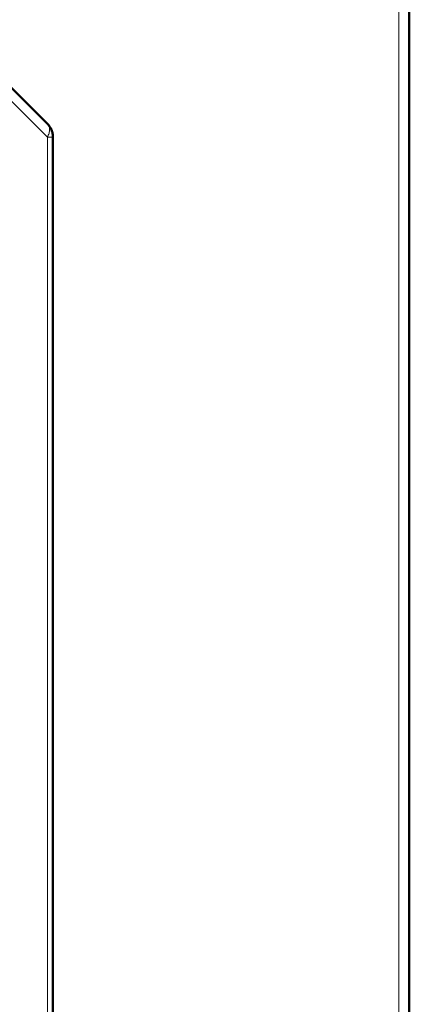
# Model space of a CAD drawing. Header units: millimetres. Extents: x 0 to 420, y 0 to 297.
# Tile 9 of 12: x 112 to 127, y 155 to 195. Entities that reach past the tile are written whole.
import ezdxf

# ---------------------------------------------------------------- set-up
doc = ezdxf.new("R2010")
doc.units = ezdxf.units.MM

msp = doc.modelspace()

# ---------------------------------------------------------------- linework, layer by layer
at = {"color": 9, "linetype": 'Continuous', "lineweight": 18}
for p, q in [((126.887, 108.776), (126.887, 205.426)), ((112.718, 190.04), (111.062, 191.696)), ((112.718, 138.787), (112.718, 190.04)), ((112.937, 190.04), (112.718, 190.04))]:
    msp.add_line(p, q, dxfattribs=at)
at = {"color": 7, "linetype": 'Continuous', "lineweight": 50}
for p, q in [((127.312, 108.828), (127.312, 205.374)), ((112.718, 190.571), (111.062, 192.226)), ((112.937, 138.787), (112.937, 190.04))]:
    msp.add_line(p, q, dxfattribs=at)
msp.add_open_spline([(112.718, 190.571), (112.75, 190.534), (112.816, 190.461), (112.884, 190.329), (112.929, 190.188), (112.934, 190.09), (112.937, 190.04)], degree=3, dxfattribs=at)
at = {"color": 9, "linetype": 'Continuous', "lineweight": 18}
msp.add_open_spline([(112.718, 190.04), (112.741, 190.094), (112.787, 190.201), (112.806, 190.35), (112.787, 190.48), (112.741, 190.541), (112.718, 190.571)], degree=3, dxfattribs=at)

doc.saveas('drawing.dxf')
